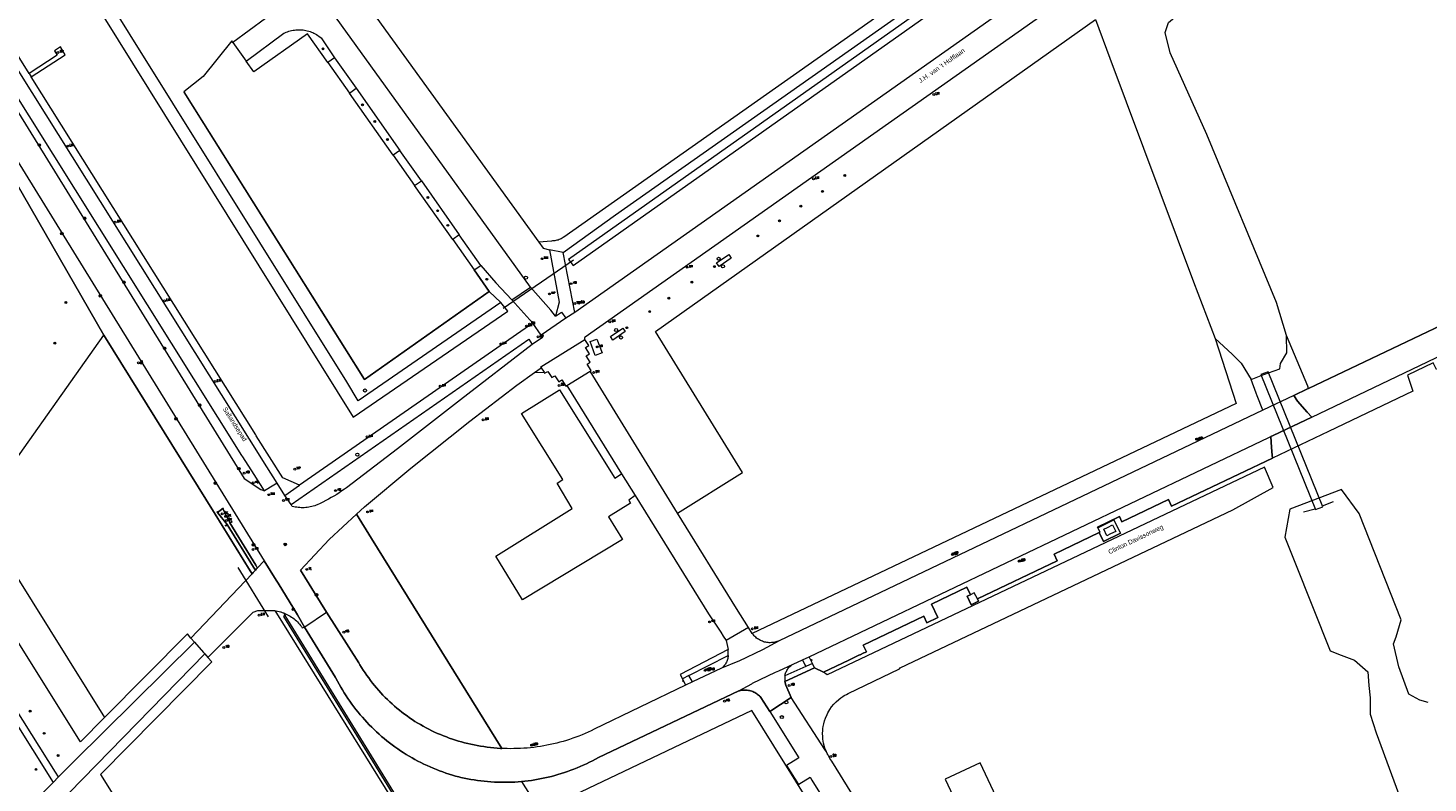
# Model space of a CAD drawing. Header units: metres. Extents: x 138165 to 154469, y 480134 to 494189.
# Tile 243 of 256: x 147274 to 147650, y 485752 to 485955. Entities that reach past the tile are written whole.
import ezdxf

# ---------------------------------------------------------------- set-up
doc = ezdxf.new("R2010")
doc.units = ezdxf.units.M
doc.header["$LTSCALE"] = 0.001
doc.header["$MEASUREMENT"] = 0
for name, color, linetype, lineweight in [('Level 5', 7, 'Continuous', 0), ('TOP-L-duiker', 7, 'Continuous', 0), ('TOP-L-terrein schutting raster hek leuning', 7, 'Continuous', 0), ('TOP-L-topo objecten punt', 7, 'Continuous', 0), ('TOP-L-topo objecten vlak', 7, 'Continuous', 0), ('TOP-L-water beschoeiing', 7, 'Continuous', 0), ('TOP-T-topo huisnummering naamgeving', 7, 'Continuous', 0)]:
    doc.layers.add(name, color=color, linetype=linetype, lineweight=lineweight)
doc.styles.add('Style-Arial', font='arial.ttf')
doc.styles.add('Style-INTL_ISO', font='INTL_ISO.shx')
doc.styles.add('Style-STANDARD', font='STANDARD.shx')

# ---------------------------------------------------------------- blocks, each defined once
blk = doc.blocks.new('24')
at = {"layer": 'TOP-L-topo objecten punt', "color": 7, "linetype": 'Continuous', "lineweight": 0}
for radius in [0.025, 0.0182, 0.0115, 0.005]:
    blk.add_circle((0, 0), radius, dxfattribs=at)
blk = doc.blocks.new('*U13')
at = {"layer": 'Level 5', "color": 7, "linetype": 'Continuous', "lineweight": 0}
blk.add_circle((0, 0), 0.0415, dxfattribs=at)
blk = doc.blocks.new('150')
at = {"layer": 'Level 5', "color": 7, "linetype": 'Continuous', "lineweight": 0}
blk.add_blockref('*U13', (0, 0), dxfattribs=at)
blk = doc.blocks.new('39')
at = {"layer": 'TOP-L-topo objecten punt', "color": 7, "linetype": 'Continuous', "lineweight": 0}
for p, q in [((0.0175, 0.0175), (-0.0175, 0.0175)), ((-0.0175, 0.0175), (-0.0175, -0.0175)), ((0.0175, 0.0175), (0.0175, -0.0175)), ((0.0175, -0.0175), (-0.0175, -0.0175))]:
    blk.add_line(p, q, dxfattribs=at)
blk.add_circle((0, 0), 0.0332, dxfattribs=at)
blk = doc.blocks.new('15')
at = {"layer": 'TOP-L-topo objecten punt', "color": 7, "linetype": 'Continuous', "lineweight": 0}
blk.add_circle((0, 0), 0.025, dxfattribs=at)
at = {"layer": 'TOP-L-topo objecten punt', "color": 7, "linetype": 'Continuous', "lineweight": 0, "style": 'Style-STANDARD'}
blk.add_text('VL', height=0.06, dxfattribs=at).set_placement((0.0483, 0))
blk = doc.blocks.new('16')
at = {"layer": 'TOP-L-topo objecten punt', "color": 7, "linetype": 'Continuous', "lineweight": 0}
blk.add_circle((0, 0), 0.025, dxfattribs=at)
at = {"layer": 'TOP-L-topo objecten punt', "color": 7, "linetype": 'Continuous', "lineweight": 0, "style": 'Style-STANDARD'}
blk.add_text('LM', height=0.06, dxfattribs=at).set_placement((0.0483, 0))
blk = doc.blocks.new('10')
at = {"layer": 'TOP-L-topo objecten punt', "linetype": 'Continuous', "lineweight": 0}
blk.add_circle((0, 0), 0.0125, dxfattribs=at)
blk = doc.blocks.new('81')
at = {"layer": 'TOP-L-topo objecten punt', "color": 7, "linetype": 'Continuous', "lineweight": 0}
blk.add_circle((0, 0), 0.025, dxfattribs=at)
at = {"layer": 'TOP-L-topo objecten punt', "color": 7, "linetype": 'Continuous', "lineweight": 0, "style": 'Style-STANDARD'}
blk.add_text('GK', height=0.06, dxfattribs=at).set_placement((0.0483, 0))
blk = doc.blocks.new('14')
at = {"layer": 'TOP-L-topo objecten punt', "color": 7, "linetype": 'Continuous', "lineweight": 0}
blk.add_circle((0, 0), 0.025, dxfattribs=at)
at = {"layer": 'TOP-L-topo objecten punt', "color": 7, "linetype": 'Continuous', "lineweight": 0, "style": 'Style-STANDARD'}
blk.add_text('VB', height=0.06, dxfattribs=at).set_placement((0.0483, 0))
blk = doc.blocks.new('175')
at = {"layer": 'TOP-L-topo objecten punt', "color": 7, "linetype": 'Continuous', "lineweight": 0}
blk.add_circle((0, 0), 0.025, dxfattribs=at)
at = {"layer": 'TOP-L-topo objecten punt', "color": 7, "linetype": 'Continuous', "lineweight": 0, "style": 'Style-STANDARD'}
blk.add_text('SB', height=0.06, dxfattribs=at).set_placement((0.0483, 0))
blk = doc.blocks.new('121')
at = {"layer": 'TOP-L-topo objecten punt', "color": 7, "linetype": 'Continuous', "lineweight": 0}
blk.add_circle((0, 0), 0.025, dxfattribs=at)
at = {"layer": 'TOP-L-topo objecten punt', "color": 7, "linetype": 'Continuous', "lineweight": 0, "style": 'Style-STANDARD'}
blk.add_text('LD', height=0.06, dxfattribs=at).set_placement((0.0483, 0))
blk = doc.blocks.new('73')
at = {"layer": 'TOP-L-topo objecten punt', "color": 7, "linetype": 'Continuous', "lineweight": 0}
blk.add_circle((0, 0), 0.025, dxfattribs=at)
at = {"layer": 'TOP-L-topo objecten punt', "color": 7, "linetype": 'Continuous', "lineweight": 0, "style": 'Style-STANDARD'}
blk.add_text('WP', height=0.06, dxfattribs=at).set_placement((0.0483, 0))
blk = doc.blocks.new('126')
at = {"layer": 'TOP-L-topo objecten punt', "color": 7, "linetype": 'Continuous', "lineweight": 0}
blk.add_circle((0, 0), 0.025, dxfattribs=at)
at = {"layer": 'TOP-L-topo objecten punt', "color": 7, "linetype": 'Continuous', "lineweight": 0, "style": 'Style-STANDARD'}
blk.add_text('RV', height=0.06, dxfattribs=at).set_placement((0.0483, 0))
blk = doc.blocks.new('11')
at = {"layer": 'TOP-L-topo objecten punt', "color": 7, "linetype": 'Continuous', "lineweight": 0}
blk.add_circle((0, 0), 0.025, dxfattribs=at)
at = {"layer": 'TOP-L-topo objecten punt', "color": 7, "linetype": 'Continuous', "lineweight": 0, "style": 'Style-STANDARD'}
blk.add_text('AB', height=0.06, dxfattribs=at).set_placement((0.0483, 0))
blk = doc.blocks.new('302')
at = {"layer": 'TOP-L-topo objecten punt', "color": 7, "linetype": 'Continuous', "lineweight": 0}
blk.add_circle((0, 0), 0.025, dxfattribs=at)
at = {"layer": 'TOP-L-topo objecten punt', "color": 7, "linetype": 'Continuous', "lineweight": 0, "style": 'Style-STANDARD'}
blk.add_text('WH', height=0.06, dxfattribs=at).set_placement((0.0483, 0))

msp = doc.modelspace()

# ---------------------------------------------------------------- linework, layer by layer
at = {"layer": 'TOP-L-duiker', "flags": 128}
for points in [[(147420.9, 485892.57), (147401.95, 485879.63)], [(147330.71, 485810.1), (147338.88, 485796.81)]]:
    msp.add_lwpolyline(points, dxfattribs=at)
at = {"layer": 'TOP-L-terrein schutting raster hek leuning', "flags": 128}
msp.add_lwpolyline([(147394.21, 485889.94), (147398.21, 485884.18), (147364.77, 485860.53), (147316.35, 485937.66)], dxfattribs=at)
at = {"layer": 'TOP-L-topo objecten vlak', "flags": 128}
for points in [[(148132.83, 486400.98), (147833.15, 486189.62), (147806.04, 486169.45), (147763.06, 486141.63), (147674.37, 486079.1), (147545.59, 485988.37), (147418.3, 485898.77), (147418.08, 485898.62), (147417.83, 485898.47), (147417.56, 485898.32), (147417.29, 485898.19), (147417.01, 485898.08), (147416.72, 485897.98), (147416.43, 485897.9), (147416.14, 485897.83), (147415.84, 485897.78), (147415.54, 485897.74), (147415.24, 485897.72), (147414.94, 485897.71), (147411.55, 485897.42)], [(147418.11, 485894.67), (147432.18, 485904.72), (147547.45, 485985.9), (147673.07, 486074.37)], [(147419.5, 485892.73), (147420.75, 485891.14), (147676.83, 486071.96), (147675.65, 486073.67), (147419.5, 485892.73)], [(147612.31, 485872.37), (147609.64, 485881.18), (147590.95, 485926.32), (147581.06, 485948.22), (147579.73, 485953.7), (147580.66, 485956.37), (147585.87, 485960.64), (147600.69, 485970.79), (147634.08, 485994.03), (147681.49, 486026.35), (147688.71, 486031.29)], [(147342.16, 485995.74), (147342.15, 485995.05), (147342.22, 485994.38), (147342.37, 485993.71), (147342.59, 485993.07), (147342.88, 485992.45), (147343.24, 485991.87), (147411.55, 485897.42)], [(147409.29, 485885.35), (147332.6, 485991.68)], [(147274.73, 485942.65), (147246.3, 485988.23)], [(147401.34, 485881.23), (147363.07, 485854.76), (147360.04, 485859.93), (147289.9, 485972.25)], [(147554.5, 485972.5), (147421.22, 485878.56)], [(147341.28, 485832.72), (147338.56, 485837.06), (147333.9, 485844.48), (147271.79, 485943.6), (147254.99, 485970.51)], [(147286.8, 485970.13), (147290.03, 485965.5), (147361.69, 485850.42), (147403.23, 485878.85), (147401.34, 485881.23)], [(147423.91, 485871.31), (147423.92, 485871.43), (147423.92, 485871.56), (147423.94, 485871.69), (147423.96, 485871.82), (147423.99, 485871.94), (147424.02, 485872.02), (147558.49, 485966.75)], [(147338.13, 485957.43), (147329.44, 485951.03)], [(147448.84, 485824.64), (147466.23, 485835.57), (147442.94, 485873.4), (147561.07, 485957.18)], [(147561.07, 485957.18), (147564.9, 485946.76), (147587.34, 485886.79), (147593.21, 485871.56)], [(147332.99, 485946.03), (147343.1, 485953.5), (147343.36, 485953.62), (147343.72, 485953.77), (147344.08, 485953.91), (147344.44, 485954.03), (147344.81, 485954.13), (147345.19, 485954.22), (147345.57, 485954.29), (147345.95, 485954.35), (147346.33, 485954.39), (147346.71, 485954.42), (147347.1, 485954.43), (147347.48, 485954.42), (147347.87, 485954.4), (147348.25, 485954.36), (147348.63, 485954.3), (147349.01, 485954.23), (147349.38, 485954.15), (147349.76, 485954.05), (147350.12, 485953.93), (147350.48, 485953.8), (147350.84, 485953.65), (147351.19, 485953.49), (147351.53, 485953.32), (147351.86, 485953.12), (147352.19, 485952.92), (147352.51, 485952.71), (147352.82, 485952.47), (147353.12, 485952.23), (147356.7, 485946.89)], [(147354.92, 485945.64), (147349.48, 485953.31), (147335.01, 485943.14), (147332.99, 485946.03)], [(147275.28, 485941.77), (147284.33, 485947.7), (147283.09, 485949.81), (147281.52, 485948.78), (147282.22, 485947.57), (147274.73, 485942.65)], [(147329.44, 485951.03), (147329.17, 485951.41), (147321.43, 485941.89), (147316.26, 485937.77), (147364.77, 485860.53), (147398.21, 485884.18)], [(147329.44, 485951.03), (147332.99, 485946.03)], [(147356.7, 485946.89), (147354.92, 485945.64)], [(147354.92, 485945.64), (147360.69, 485937.44)], [(147356.7, 485946.89), (147362.51, 485938.71)], [(147251.8, 485943.37), (147255.49, 485936.49), (147259.38, 485925.94), (147265.87, 485909.85), (147266.7, 485905.96), (147267.03, 485901.52), (147266.92, 485897.64), (147266.48, 485893.86), (147265.04, 485884.98), (147263.37, 485878.32), (147258.27, 485866.22), (147245.17, 485835.97), (147243.67, 485831.64), (147242.22, 485825.48), (147242.56, 485821.18), (147243.45, 485817.38), (147249.33, 485804.72), (147264.84, 485778.16), (147281.14, 485752.38)], [(147337.9, 485830.61), (147335.11, 485835.02), (147332.1, 485839.76), (147331.85, 485840.15), (147268.22, 485941.59)], [(147274.73, 485942.65), (147275.28, 485941.77)], [(147347.29, 485832.18), (147342.79, 485834.14), (147335.69, 485845.44), (147335.54, 485845.72), (147275.28, 485941.77)], [(147282.58, 485753.84), (147281.8, 485755.08), (147266.55, 485779.2), (147251.1, 485805.65), (147245.35, 485818.03), (147244.54, 485821.49), (147244.24, 485825.33), (147245.59, 485831.09), (147247.03, 485835.25), (147260.1, 485865.43), (147265.27, 485877.69), (147267, 485884.58), (147268.46, 485893.59), (147268.92, 485897.49), (147269.04, 485901.57), (147268.68, 485906.25), (147267.79, 485910.43), (147261.24, 485926.66), (147257.32, 485937.31)], [(147294.79, 485872.42), (147257.32, 485937.31)], [(147257.32, 485937.31), (147294.79, 485872.42), (147324.62, 485824.38), (147334.04, 485809.21), (147334.55, 485808.39), (147334.83, 485808.69), (147335.35, 485809.24), (147335.47, 485809.37), (147335.33, 485809.59), (147334.98, 485810.15), (147327.87, 485821.62), (147325.28, 485824.85), (147326.72, 485825.88), (147328.59, 485822.01), (147335.53, 485810.72), (147335.85, 485810.19), (147336.01, 485809.94), (147337.81, 485811.84)], [(147266.53, 485940.53), (147320.47, 485853.33), (147332.45, 485833.95), (147336.92, 485831), (147337.9, 485830.61)], [(147360.69, 485937.44), (147362.51, 485938.71)], [(147372.43, 485920.8), (147360.69, 485937.44)], [(147362.51, 485938.71), (147374.27, 485922.04)], [(147260.6, 485936.86), (147337.81, 485811.84)], [(147374.27, 485922.04), (147372.43, 485920.8)], [(147372.43, 485920.8), (147378.22, 485912.57)], [(147380.07, 485913.9), (147374.27, 485922.04)], [(147618.29, 485858.16), (147719.71, 485906.42), (147732.19, 485912.21), (147730.46, 485915.85), (147736.64, 485918.84)], [(147619.1, 485850.46), (147723.01, 485900.08), (147758.95, 485916.89)], [(147378.22, 485912.57), (147380.07, 485913.9)], [(147388.43, 485898.12), (147378.22, 485912.57)], [(147380.07, 485913.9), (147390.2, 485899.38)], [(147732.19, 485912.21), (147719.71, 485906.42), (147618.29, 485858.16), (147617.96, 485858.01), (147614.33, 485856.27), (147615.25, 485854.74), (147617.92, 485851.8), (147619.1, 485850.46)], [(147390.2, 485899.38), (147388.43, 485898.12)], [(147388.43, 485898.12), (147394.21, 485889.94)], [(147396.02, 485891.18), (147390.2, 485899.38)], [(147411.55, 485897.42), (147412.7, 485895.83), (147414.39, 485895.34)], [(147414.39, 485895.34), (147417.06, 485881.26), (147416.01, 485877.51)], [(147418.11, 485894.67), (147414.39, 485895.34)], [(147421.22, 485878.56), (147418.11, 485894.67)], [(147463.2, 485893.11), (147459.96, 485890.84), (147459.29, 485891.81), (147462.55, 485894.06), (147463.2, 485893.11)], [(147394.21, 485889.94), (147396.02, 485891.18)], [(147398.21, 485884.18), (147394.21, 485889.94)], [(147396.02, 485891.18), (147400, 485886.47), (147404.3, 485881.89)], [(147404.3, 485881.89), (147409.29, 485885.35)], [(147416.01, 485877.51), (147414.83, 485879.17), (147409.29, 485885.35)], [(147401.34, 485881.23), (147398.21, 485884.18)], [(147404.3, 485881.89), (147409.98, 485875.63)], [(147416.01, 485877.51), (147417.61, 485878.65), (147418.79, 485877)], [(147421.22, 485878.56), (147418.79, 485877)], [(147409.98, 485875.63), (147347.29, 485832.18)], [(147412.21, 485872.4), (147409.98, 485875.63)], [(147418.79, 485877), (147412.21, 485872.4)], [(147434.09, 485874.31), (147434.74, 485873.38), (147431.46, 485871.12), (147430.82, 485872.08), (147434.09, 485874.31)], [(147675.62, 485873.66), (147652.59, 485863.19), (147651.73, 485865), (147644.86, 485861.72), (147646.3, 485857.42), (147623.63, 485846.61), (147608.57, 485839.43)], [(147260.7, 485824.46), (147294.79, 485872.42)], [(147334.55, 485808.39), (147334.04, 485809.21), (147324.62, 485824.38), (147294.79, 485872.42)], [(147345.03, 485826.97), (147408.86, 485871.34), (147409.77, 485869.9)], [(147409.77, 485869.9), (147390.54, 485855.05), (147373.61, 485841.92), (147359.9, 485831.47), (147359.4, 485831.1), (147358.7, 485830.62), (147357.99, 485830.15), (147357.28, 485829.7), (147356.55, 485829.25), (147355.82, 485828.83), (147355.08, 485828.41), (147354.33, 485828.01), (147353.58, 485827.62), (147352.82, 485827.25), (147352.05, 485826.89), (147351.76, 485826.78), (147351.38, 485826.64), (147350.99, 485826.52), (147350.59, 485826.41), (147350.2, 485826.32), (147349.8, 485826.25), (147349.39, 485826.19), (147348.99, 485826.15), (147348.58, 485826.12), (147348.17, 485826.11), (147347.77, 485826.11), (147347.36, 485826.13), (147346.96, 485826.17), (147346.55, 485826.22), (147346.15, 485826.29), (147345.75, 485826.37), (147345.36, 485826.47), (147345.03, 485826.97)], [(147412.21, 485872.4), (147412.57, 485871.82), (147409.77, 485869.9)], [(147412.2, 485863.7), (147412.06, 485863.92), (147423.91, 485871.31)], [(147425.32, 485862.8), (147425.6, 485862.98), (147424.54, 485864.65), (147425.36, 485865.2), (147424.31, 485866.89), (147425.18, 485867.44), (147424.13, 485869.12), (147424.95, 485869.66), (147423.91, 485871.31)], [(147427.15, 485871.4), (147428.57, 485867.68), (147426.73, 485866.98), (147425.38, 485870.7), (147427.15, 485871.4)], [(147593.21, 485871.56), (147598.78, 485854.09), (147468.89, 485792.34)], [(147593.21, 485871.56), (147597.76, 485867.29), (147600.16, 485864.89), (147602.86, 485860.54)], [(147602.86, 485860.54), (147605.57, 485861.61), (147607.51, 485862.33), (147610.58, 485863.38), (147610.72, 485864.8), (147612.45, 485867.69), (147612.31, 485872.37)], [(147618.29, 485858.16), (147618.05, 485858.73), (147612.31, 485872.37)], [(147362.57, 485824.34), (147364.73, 485826.34), (147377.2, 485836.77), (147393.02, 485849.31), (147405.69, 485858.98), (147410.38, 485862.41)], [(147410.38, 485862.41), (147412.2, 485863.7)], [(147410.38, 485862.41), (147412.84, 485862.48), (147412.97, 485862.48)], [(147412.2, 485863.7), (147412.97, 485862.48)], [(147412.97, 485862.48), (147413.13, 485862.23), (147414.02, 485862.65), (147415.04, 485861.05), (147415.86, 485861.55), (147416.97, 485859.91), (147417.78, 485860.41), (147418.85, 485858.73), (147419.13, 485858.9)], [(147419.13, 485858.9), (147425.32, 485862.8)], [(147448.84, 485824.64), (147425.32, 485862.8)], [(147622.09, 485826.38), (147607.4, 485862.61), (147605.48, 485861.86), (147620.15, 485825.59), (147622.09, 485826.38)], [(147419.13, 485858.9), (147433.79, 485835.24)], [(147605.99, 485852.3), (147604.47, 485856.11), (147604.17, 485856.87), (147602.86, 485860.54)], [(147437.44, 485829.35), (147435.69, 485828.13), (147436.18, 485827.3), (147430.29, 485823.63), (147434, 485817.57), (147407.2, 485801.36), (147400.03, 485813.06), (147420.5, 485825.86), (147416.45, 485832.66), (147418.03, 485833.73), (147406.95, 485851.44), (147417.08, 485857.78), (147431.96, 485834.07), (147433.79, 485835.24)], [(147614.33, 485856.27), (147605.99, 485852.3)], [(147608.1, 485845.21), (147608.78, 485845.53), (147619.1, 485850.46), (147617.92, 485851.8), (147615.25, 485854.74), (147614.33, 485856.27)], [(147614.33, 485856.27), (147617.96, 485858.01), (147618.29, 485858.16)], [(147605.99, 485852.3), (147476.08, 485790.41)], [(147619.1, 485850.46), (147608.78, 485845.53), (147608.1, 485845.21), (147608.23, 485843.67), (147608.44, 485841.11), (147608.57, 485839.43)], [(147484.19, 485786.12), (147607.63, 485844.99), (147608.1, 485845.21)], [(147561.7, 485820.69), (147561.6, 485820.91), (147567.46, 485823.71), (147568.11, 485822.36), (147580.61, 485828.32), (147581.47, 485826.51), (147608.57, 485839.43), (147608.44, 485841.11), (147608.23, 485843.67), (147608.1, 485845.21)], [(147488.81, 485760.57), (147488.69, 485760.83), (147488.41, 485761.56), (147488.05, 485762.88), (147487.87, 485763.95), (147487.8, 485764.67), (147487.78, 485765.5), (147487.82, 485766.33), (147487.87, 485766.84), (147487.95, 485767.42), (147488.08, 485768.06), (147488.29, 485768.87), (147488.55, 485769.64), (147488.96, 485770.59), (147489.21, 485771.08), (147489.69, 485771.9), (147490.19, 485772.62), (147490.78, 485773.34), (147491.44, 485774.03), (147492.09, 485774.62), (147492.69, 485775.09), (147493.17, 485775.42), (147493.57, 485775.68), (147494.15, 485776.01), (147494.62, 485776.24), (147508.42, 485782.82), (147508.59, 485783.15), (147597.92, 485825.52), (147608.75, 485831.51), (147606.45, 485836.99), (147488.95, 485781.25), (147488.05, 485781.97)], [(147608.57, 485839.43), (147581.47, 485826.51), (147580.61, 485828.32), (147568.11, 485822.36), (147567.46, 485823.71), (147561.6, 485820.91), (147561.7, 485820.69), (147566.01, 485822.85), (147567.78, 485819.24), (147563.23, 485817.03), (147562.03, 485819.46), (147549.92, 485813.68), (147550.78, 485811.88), (147529.32, 485801.65), (147529.65, 485801), (147527.7, 485800.04), (147526.59, 485802.34), (147527.45, 485802.76), (147526.51, 485804.74), (147517.03, 485800.22), (147518.75, 485796.61), (147515.77, 485795.19), (147514.91, 485796.99), (147498.66, 485789.25), (147499.52, 485787.44), (147499.17, 485787.27), (147498.83, 485787.11), (147498.64, 485787.02), (147497.87, 485786.65), (147497.8, 485786.62), (147497.52, 485786.49), (147494.82, 485785.2), (147488.05, 485781.97)], [(147341.28, 485832.72), (147340.39, 485832.17), (147337.9, 485830.61)], [(147343.38, 485829.42), (147341.28, 485832.72)], [(147343.38, 485829.42), (147347.29, 485832.18)], [(147433.79, 485835.24), (147437.44, 485829.35)], [(147345.03, 485826.97), (147343.38, 485829.42)], [(147437.44, 485829.35), (147457.14, 485797.58), (147460.46, 485792.68), (147461.1, 485791.64), (147461.87, 485790.43)], [(147650.38, 485773.8), (147648.11, 485774.47), (147645.17, 485776.07), (147642.5, 485783.42), (147641.03, 485789.56), (147641.83, 485791.43), (147643.16, 485795.97), (147631.85, 485824.53), (147627.13, 485830.97), (147613.22, 485825.69), (147611.87, 485818.24), (147614.58, 485811.47), (147624.07, 485787.69), (147627, 485786.49), (147630.61, 485785.16), (147634.22, 485782.08), (147634.48, 485778.34), (147634.81, 485775.08), (147634.81, 485770.7), (147636.4, 485765.69), (147644.65, 485743.27)], [(147336.01, 485809.94), (147335.85, 485810.19), (147335.53, 485810.72), (147328.59, 485822.01), (147326.72, 485825.88), (147325.28, 485824.85), (147327.87, 485821.62), (147334.98, 485810.15), (147335.33, 485809.59), (147335.47, 485809.37)], [(147467.86, 485793.98), (147464.62, 485799.03), (147448.84, 485824.64)], [(147294.96, 485769.75), (147288.49, 485763.23), (147255.07, 485816.49), (147260.7, 485824.46)], [(147260.7, 485824.46), (147294.96, 485769.75)], [(147401.66, 485761.49), (147366.59, 485817.87), (147362.57, 485824.34), (147355.23, 485817.54), (147347.57, 485809.34), (147352.9, 485800.67), (147354.57, 485798.07), (147363.24, 485784.45), (147363.51, 485783.97), (147363.96, 485783.24), (147364.42, 485782.52), (147364.89, 485781.81), (147365.38, 485781.1), (147365.88, 485780.4), (147366.39, 485779.72), (147366.92, 485779.04), (147367.45, 485778.37), (147368, 485777.72), (147368.56, 485777.07), (147369.14, 485776.43), (147369.72, 485775.81), (147370.32, 485775.19), (147370.93, 485774.59), (147371.55, 485774), (147372.18, 485773.42), (147372.82, 485772.85), (147373.47, 485772.3), (147374.14, 485771.75), (147374.81, 485771.22), (147375.49, 485770.7), (147376.18, 485770.2), (147376.88, 485769.71), (147377.59, 485769.23), (147378.31, 485768.76), (147379.04, 485768.31), (147379.78, 485767.87), (147380.52, 485767.44), (147381.27, 485767.03), (147382.03, 485766.64), (147382.8, 485766.25), (147383.57, 485765.88), (147384.35, 485765.53), (147385.14, 485765.19), (147385.93, 485764.87), (147386.73, 485764.56), (147387.53, 485764.26), (147388.34, 485763.98), (147389.16, 485763.72), (147389.98, 485763.47), (147390.8, 485763.24), (147391.63, 485763.02), (147392.46, 485762.82), (147393.3, 485762.62), (147394.18, 485762.43), (147395.05, 485762.26), (147395.94, 485762.11), (147396.82, 485761.97), (147397.71, 485761.84), (147398.6, 485761.73), (147399.49, 485761.64), (147400.38, 485761.57), (147401.27, 485761.51), (147401.66, 485761.49)], [(147354.57, 485798.07), (147352.9, 485800.67), (147347.57, 485809.34), (147355.23, 485817.54), (147362.57, 485824.34)], [(147362.57, 485824.34), (147366.59, 485817.87), (147401.66, 485761.49)], [(147562.03, 485819.46), (147563.23, 485817.03), (147567.78, 485819.24), (147566.01, 485822.85), (147561.7, 485820.69)], [(147565.61, 485821.51), (147566.47, 485819.72), (147565.07, 485819.09), (147564.13, 485818.57), (147563.25, 485820.35), (147564.26, 485820.78), (147565.61, 485821.51)], [(147529.32, 485801.65), (147550.78, 485811.88), (147549.92, 485813.68), (147562.03, 485819.46)], [(147561.7, 485820.69), (147562.24, 485819.56), (147562.03, 485819.46)], [(147336.01, 485809.94), (147335.89, 485809.82), (147335.7, 485809.61), (147335.47, 485809.37)], [(147348.6, 485794.06), (147346.74, 485797.36), (147341.53, 485805.86), (147341.01, 485806.69), (147337.81, 485811.84), (147336.01, 485809.94)], [(147337.81, 485811.84), (147341.01, 485806.69), (147341.53, 485805.86), (147346.74, 485797.36), (147348.6, 485794.06)], [(147334.55, 485808.39), (147318.13, 485791.09)], [(147335.47, 485809.37), (147335.35, 485809.24), (147334.83, 485808.69), (147334.55, 485808.39)], [(147485.57, 485783.14), (147488.05, 485781.97), (147494.82, 485785.2), (147497.52, 485786.49), (147497.8, 485786.62), (147497.87, 485786.65), (147498.64, 485787.02), (147498.83, 485787.11), (147499.17, 485787.27), (147499.52, 485787.44), (147498.66, 485789.25), (147514.91, 485796.99), (147515.77, 485795.19), (147518.75, 485796.61), (147517.03, 485800.22), (147526.51, 485804.74), (147527.45, 485802.76)], [(147527.45, 485802.76), (147526.59, 485802.34), (147527.7, 485800.04), (147529.65, 485801), (147529.32, 485801.65)], [(147529.32, 485801.65), (147528.51, 485803.29), (147527.45, 485802.76)], [(147322.67, 485785.92), (147334.9, 485798.1), (147336.15, 485798.5), (147339.54, 485798.56), (147339.79, 485798.55), (147340.2, 485798.53), (147340.61, 485798.48), (147340.71, 485798.47)], [(147340.71, 485798.47), (147340.76, 485798.38), (147341.12, 485797.8), (147443.58, 485632.78)], [(147340.71, 485798.47), (147341.01, 485798.42), (147341.42, 485798.34), (147341.82, 485798.25), (147342.21, 485798.15), (147342.25, 485798.13), (147342.6, 485798.02), (147342.99, 485797.88)], [(147342.99, 485797.88), (147343.42, 485797.2)], [(147342.99, 485797.88), (147343.37, 485797.73), (147343.74, 485797.56), (147344.11, 485797.38), (147344.47, 485797.18), (147344.82, 485796.97), (147345.17, 485796.75), (147345.5, 485796.51), (147345.83, 485796.26), (147346.14, 485796), (147346.45, 485795.73), (147346.74, 485795.44), (147347.02, 485795.14), (147347.29, 485794.84), (147347.55, 485794.52), (147347.8, 485794.19), (147348.03, 485793.85), (147348.6, 485794.06)], [(147343.42, 485797.2), (147342.99, 485796.93), (147425.97, 485662.06), (147442.92, 485635.08), (147443.46, 485635.16)], [(147443.46, 485635.16), (147426.4, 485662.33), (147343.42, 485797.2)], [(147348.6, 485794.06), (147348.72, 485794.14), (147354.57, 485798.07)], [(147401.66, 485761.49), (147401.27, 485761.51), (147400.38, 485761.57), (147399.49, 485761.64), (147398.6, 485761.73), (147397.71, 485761.84), (147396.82, 485761.97), (147395.94, 485762.11), (147395.05, 485762.26), (147394.18, 485762.43), (147393.3, 485762.62), (147392.46, 485762.82), (147391.63, 485763.02), (147390.8, 485763.24), (147389.98, 485763.47), (147389.16, 485763.72), (147388.34, 485763.98), (147387.53, 485764.26), (147386.73, 485764.56), (147385.93, 485764.87), (147385.14, 485765.19), (147384.35, 485765.53), (147383.57, 485765.88), (147382.8, 485766.25), (147382.03, 485766.64), (147381.27, 485767.03), (147380.52, 485767.44), (147379.78, 485767.87), (147379.04, 485768.31), (147378.31, 485768.76), (147377.59, 485769.23), (147376.88, 485769.71), (147376.18, 485770.2), (147375.49, 485770.7), (147374.81, 485771.22), (147374.14, 485771.75), (147373.47, 485772.3), (147372.82, 485772.85), (147372.18, 485773.42), (147371.55, 485774), (147370.93, 485774.59), (147370.32, 485775.19), (147369.72, 485775.81), (147369.14, 485776.43), (147368.56, 485777.07), (147368, 485777.72), (147367.45, 485778.37), (147366.92, 485779.04), (147366.39, 485779.72), (147365.88, 485780.4), (147365.38, 485781.1), (147364.89, 485781.81), (147364.42, 485782.52), (147363.96, 485783.24), (147363.51, 485783.97), (147363.24, 485784.45), (147354.57, 485798.07)], [(147318.13, 485791.09), (147317.21, 485792.22), (147294.96, 485769.75)], [(147318.13, 485791.09), (147319.14, 485790.01)], [(147406.89, 485752.61), (147405.98, 485752.53), (147405.08, 485752.47), (147404.17, 485752.43), (147403.26, 485752.4), (147402.35, 485752.39), (147401.44, 485752.4), (147400.53, 485752.42), (147399.63, 485752.46), (147398.72, 485752.51), (147397.81, 485752.58), (147396.91, 485752.67), (147396.01, 485752.77), (147395.11, 485752.88), (147394.21, 485753.02), (147393.31, 485753.17), (147392.42, 485753.33), (147391.53, 485753.51), (147390.64, 485753.71), (147390.11, 485753.83), (147389.23, 485754.07), (147388.36, 485754.32), (147387.49, 485754.59), (147386.62, 485754.87), (147385.77, 485755.17), (147384.91, 485755.48), (147384.06, 485755.81), (147383.22, 485756.15), (147382.38, 485756.51), (147381.55, 485756.88), (147380.73, 485757.27), (147379.91, 485757.67), (147379.11, 485758.09), (147378.3, 485758.52), (147377.51, 485758.96), (147376.72, 485759.42), (147375.95, 485759.89), (147375.17, 485760.38), (147374.41, 485760.87), (147373.66, 485761.39), (147372.92, 485761.91), (147372.19, 485762.45), (147371.46, 485763), (147370.75, 485763.56), (147370.04, 485764.14), (147369.35, 485764.73), (147368.67, 485765.33), (147367.99, 485765.94), (147367.33, 485766.57), (147366.68, 485767.2), (147366.04, 485767.85), (147365.41, 485768.51), (147364.8, 485769.17), (147364.19, 485769.85), (147363.6, 485770.54), (147363.02, 485771.24), (147362.45, 485771.96), (147361.9, 485772.68), (147361.35, 485773.41), (147360.82, 485774.15), (147360.31, 485774.9), (147359.8, 485775.65), (147359.31, 485776.42), (147358.84, 485777.2), (147358.38, 485777.98), (147357.93, 485778.77), (147357.49, 485779.57), (147357.07, 485780.38), (147356.99, 485780.54), (147348.6, 485794.06)], [(147348.6, 485794.06), (147356.99, 485780.54), (147357.07, 485780.38), (147357.49, 485779.57), (147357.93, 485778.77), (147358.38, 485777.98), (147358.84, 485777.2), (147359.31, 485776.42), (147359.8, 485775.65), (147360.31, 485774.9), (147360.82, 485774.15), (147361.35, 485773.41), (147361.9, 485772.68), (147362.45, 485771.96), (147363.02, 485771.24), (147363.6, 485770.54), (147364.19, 485769.85), (147364.8, 485769.17), (147365.41, 485768.51), (147366.04, 485767.85), (147366.68, 485767.2), (147367.33, 485766.57), (147367.99, 485765.94), (147368.67, 485765.33), (147369.35, 485764.73), (147370.04, 485764.14), (147370.75, 485763.56), (147371.46, 485763), (147372.19, 485762.45), (147372.92, 485761.91), (147373.66, 485761.39), (147374.41, 485760.87), (147375.17, 485760.38), (147375.95, 485759.89), (147376.72, 485759.42), (147377.51, 485758.96), (147378.3, 485758.52), (147379.11, 485758.09), (147379.91, 485757.67), (147380.73, 485757.27), (147381.55, 485756.88), (147382.38, 485756.51), (147383.22, 485756.15), (147384.06, 485755.81), (147384.91, 485755.48), (147385.77, 485755.17), (147386.62, 485754.87), (147387.49, 485754.59), (147388.36, 485754.32), (147389.23, 485754.07), (147390.11, 485753.83), (147390.64, 485753.71), (147391.53, 485753.51), (147392.42, 485753.33), (147393.31, 485753.17), (147394.21, 485753.02), (147395.11, 485752.88), (147396.01, 485752.77), (147396.91, 485752.67), (147397.81, 485752.58), (147398.72, 485752.51), (147399.63, 485752.46), (147400.53, 485752.42), (147401.44, 485752.4), (147402.35, 485752.39), (147403.26, 485752.4), (147404.17, 485752.43), (147405.08, 485752.47), (147405.98, 485752.53), (147406.89, 485752.61), (147407.79, 485752.7), (147408.69, 485752.8), (147409.59, 485752.92), (147410.49, 485753.06), (147411.39, 485753.22), (147412.28, 485753.39), (147413.17, 485753.57), (147414.06, 485753.77), (147414.94, 485753.99), (147415.82, 485754.22), (147416.69, 485754.47), (147417.56, 485754.73), (147418.43, 485755.01), (147419.29, 485755.3), (147420.14, 485755.61), (147420.99, 485755.93), (147421.83, 485756.27), (147422.67, 485756.62), (147423.5, 485756.99), (147424.33, 485757.38), (147425.14, 485757.77), (147425.95, 485758.18), (147426.76, 485758.61), (147427.55, 485759.05), (147465.31, 485776.95)], [(147467.86, 485793.98), (147461.87, 485790.43)], [(147468.89, 485792.34), (147467.86, 485793.98)], [(147476.08, 485790.41), (147475.8, 485790.29), (147475.51, 485790.19), (147475.22, 485790.09), (147474.93, 485790.02), (147474.63, 485789.96), (147474.33, 485789.92), (147474.02, 485789.89), (147473.72, 485789.88), (147473.41, 485789.88), (147473.11, 485789.9), (147472.81, 485789.94), (147472.51, 485789.99), (147472.21, 485790.06), (147471.92, 485790.14), (147471.63, 485790.24), (147471.34, 485790.35), (147471.07, 485790.48), (147470.8, 485790.62), (147470.54, 485790.78), (147470.28, 485790.95), (147470.04, 485791.13), (147469.8, 485791.32), (147469.58, 485791.53), (147469.37, 485791.75), (147469.17, 485791.98), (147468.98, 485792.22), (147468.89, 485792.34)], [(147319.14, 485790.01), (147286.78, 485758.1), (147282.58, 485753.84)], [(147319.14, 485790.01), (147321.53, 485787.21), (147321.87, 485786.85)], [(147462.4, 485788.07), (147449.5, 485781.33), (147450.12, 485780.18)], [(147476.08, 485790.41), (147471.62, 485787.98), (147465.26, 485784.95), (147465.03, 485784.84), (147460.66, 485783.03)], [(147461.87, 485790.43), (147462.4, 485788.07)], [(147462.38, 485786.45), (147462.4, 485788.07)], [(147285.41, 485749.58), (147321.87, 485786.85)], [(147322.67, 485785.92), (147323.8, 485784.7), (147293.9, 485754.51), (147398.2, 485587.57)], [(147321.87, 485786.85), (147322.67, 485785.92)], [(147451.85, 485781.09), (147462.38, 485786.45)], [(147462.38, 485786.45), (147462.37, 485786.17), (147462.33, 485785.91), (147462.28, 485785.64), (147462.22, 485785.38), (147462.14, 485785.12), (147462.04, 485784.87), (147461.93, 485784.62), (147461.81, 485784.38), (147461.67, 485784.15), (147461.52, 485783.92), (147461.35, 485783.71), (147461.17, 485783.51), (147460.98, 485783.31), (147460.79, 485783.13), (147460.66, 485783.03)], [(147465.31, 485776.95), (147468.74, 485778.86), (147468.98, 485778.97), (147475.16, 485781.92), (147476.05, 485782.35), (147479.86, 485784.14)], [(147477.66, 485781.02), (147477.68, 485781.14), (147477.75, 485781.41), (147477.83, 485781.67), (147477.93, 485781.92), (147478.04, 485782.17), (147478.17, 485782.41), (147478.31, 485782.65), (147478.46, 485782.87), (147478.63, 485783.09), (147478.81, 485783.29), (147479, 485783.48), (147479.2, 485783.67), (147479.41, 485783.84), (147479.63, 485784), (147479.86, 485784.14)], [(147483.26, 485783.47), (147477.66, 485781.02)], [(147479.86, 485784.14), (147482.38, 485785.29)], [(147482.38, 485785.29), (147484.19, 485786.12)], [(147482.38, 485785.29), (147483.04, 485783.92), (147483.26, 485783.47)], [(147485.02, 485784.3), (147483.26, 485783.47)], [(147485.02, 485784.3), (147484.19, 485786.12)], [(147485.57, 485783.14), (147485.02, 485784.3)], [(147451.85, 485781.09), (147450.12, 485780.18)], [(147450.12, 485780.18), (147450.98, 485778.43)], [(147452.8, 485779.33), (147451.85, 485781.09)], [(147460.66, 485783.03), (147452.8, 485779.33)], [(147465.31, 485776.95), (147465.42, 485776.98), (147465.72, 485777.05), (147466.02, 485777.1), (147466.32, 485777.14), (147466.63, 485777.16), (147466.93, 485777.16), (147467.23, 485777.15), (147467.54, 485777.12), (147467.84, 485777.08), (147468.14, 485777.02), (147468.43, 485776.94), (147468.72, 485776.85), (147469.01, 485776.75), (147469.29, 485776.63), (147469.56, 485776.49), (147469.83, 485776.34), (147470.08, 485776.18), (147470.33, 485776.01), (147470.57, 485775.82), (147470.8, 485775.61), (147471.02, 485775.4), (147471.22, 485775.18), (147473.63, 485771.38), (147479.36, 485775.17), (147477.89, 485778.51), (147477.64, 485779.44)], [(147488.05, 485781.97), (147485.57, 485783.14), (147477.64, 485779.44), (147477.89, 485778.51), (147479.36, 485775.17)], [(147477.64, 485779.44), (147485.57, 485783.14)], [(147477.66, 485781.02), (147477.64, 485779.44)], [(147450.98, 485778.43), (147426.45, 485766.63), (147425.64, 485766.24), (147424.83, 485765.86), (147424.01, 485765.5), (147423.18, 485765.15), (147422.35, 485764.82), (147421.51, 485764.5), (147420.67, 485764.2), (147419.82, 485763.92), (147418.96, 485763.65), (147418.11, 485763.39), (147417.24, 485763.15), (147416.38, 485762.92), (147415.51, 485762.71), (147414.63, 485762.52), (147413.75, 485762.34), (147412.87, 485762.18), (147411.99, 485762.03), (147411.1, 485761.9), (147410.22, 485761.78), (147409.33, 485761.68), (147408.43, 485761.6), (147407.54, 485761.53), (147406.65, 485761.48), (147405.75, 485761.45), (147404.86, 485761.43), (147403.96, 485761.42), (147403.07, 485761.43), (147402.17, 485761.46), (147401.66, 485761.49)], [(147473.63, 485771.38), (147471.22, 485775.18), (147471.02, 485775.4), (147470.8, 485775.61), (147470.57, 485775.82), (147470.33, 485776.01), (147470.08, 485776.18), (147469.83, 485776.34), (147469.56, 485776.49), (147469.29, 485776.63), (147469.01, 485776.75), (147468.72, 485776.85), (147468.43, 485776.94), (147468.14, 485777.02), (147467.84, 485777.08), (147467.54, 485777.12), (147467.23, 485777.15), (147466.93, 485777.16), (147466.63, 485777.16), (147466.32, 485777.14), (147466.02, 485777.1), (147465.72, 485777.05), (147465.42, 485776.98), (147465.31, 485776.95), (147427.55, 485759.05), (147426.76, 485758.61), (147425.95, 485758.18), (147425.14, 485757.77), (147424.33, 485757.38), (147423.5, 485756.99), (147422.67, 485756.62), (147421.83, 485756.27), (147420.99, 485755.93), (147420.14, 485755.61), (147419.29, 485755.3), (147418.43, 485755.01), (147417.56, 485754.73), (147416.69, 485754.47), (147415.82, 485754.22), (147414.94, 485753.99), (147414.06, 485753.77), (147413.17, 485753.57), (147412.28, 485753.39), (147411.39, 485753.22), (147410.49, 485753.06), (147409.59, 485752.92), (147408.69, 485752.8), (147407.79, 485752.7), (147406.89, 485752.61)], [(147452.8, 485779.33), (147450.98, 485778.43)], [(147479.36, 485775.17), (147473.63, 485771.38)], [(147488.81, 485760.57), (147488.39, 485761.24), (147479.36, 485775.17)], [(147494.51, 485721.47), (147495.8, 485728.26), (147468.8, 485771.67), (147413.38, 485745.26), (147424.45, 485727.48)], [(147473.63, 485771.38), (147481.41, 485758.97), (147481.16, 485758.81), (147478.11, 485756.91), (147481.28, 485751.82), (147481.38, 485751.88), (147484.43, 485753.78), (147484.91, 485753.01), (147525.42, 485688.07), (147529.36, 485684.19)], [(147656.23, 485734.93), (147643.21, 485728.79), (147625.84, 485720.63), (147562.11, 485690.36), (147553.41, 485686.41), (147547.92, 485683.89), (147541.12, 485683.44), (147539.95, 485684.05), (147533.29, 485689.02), (147499.94, 485742.66), (147499.83, 485742.59), (147490.22, 485758.05), (147489.74, 485758.82), (147489.44, 485759.32), (147489.14, 485759.85), (147489.02, 485760.09), (147488.81, 485760.57)], [(147520.71, 485753.24), (147529.36, 485734.83), (147538.72, 485739.22), (147530.07, 485757.63), (147520.71, 485753.24)], [(147282.58, 485753.84), (147281.14, 485752.38)], [(147281.14, 485752.38), (147176.79, 485646.64), (147142.18, 485612.91), (147136.87, 485609.9)], [(147406.89, 485752.61), (147423.28, 485726.75)]]:
    msp.add_lwpolyline(points, dxfattribs=at)
at = {"layer": 'TOP-L-water beschoeiing', "flags": 128}
for points in [[(147602.86, 485860.54), (147605.57, 485861.61), (147607.51, 485862.33), (147610.58, 485863.38)], [(147616.92, 485825.05), (147620.02, 485825.8)], [(147622.04, 485826.63), (147624.95, 485827.76)]]:
    msp.add_lwpolyline(points, dxfattribs=at)

# ---------------------------------------------------------------- block references
at = {"layer": 'TOP-L-topo objecten punt', "xscale": 10, "yscale": 10, "zscale": 10}
for name, p in [('126', (147282.42, 485948.32)), ('24', (147353.61, 485949.3)), ('16', (147517.64, 485937.03)), ('24', (147364.2, 485934.29)), ('24', (147367.5, 485929.81)), ('39', (147277.42, 485923.48)), ('16', (147285.09, 485923.2)), ('24', (147370.89, 485924.95)), ('16', (147485.3, 485914.41)), ('24', (147493.71, 485915.31)), ('24', (147487.73, 485911.04)), ('24', (147381.8, 485909.4)), ('24', (147481.9, 485907.06)), ('39', (147289.63, 485903.81)), ('24', (147384.4, 485905.84)), ('39', (147283.47, 485899.7)), ('16', (147297.81, 485902.78)), ('24', (147387.14, 485901.92)), ('24', (147476.2, 485903.14)), ('24', (147470.4, 485899.06)), ('302', (147412.46, 485892.96)), ('150', (147459.85, 485892.94)), ('16', (147451.43, 485890.66)), ('24', (147458.7, 485890.83)), ('150', (147461.01, 485890.91)), ('39', (147300.16, 485886.65)), ('24', (147397.59, 485887.43)), ('150', (147408.12, 485887.89)), ('14', (147420.28, 485886.26)), ('24', (147452.69, 485886.68)), ('24', (147284.58, 485881.22)), ('39', (147293.79, 485883)), ('16', (147311.02, 485881.64)), ('73', (147414.44, 485883.5)), ('302', (147421.21, 485880.96)), ('175', (147422.35, 485881.02)), ('24', (147446.45, 485882.36)), ('24', (147441.33, 485878.76)), ('16', (147408.23, 485874.88)), ('175', (147409.04, 485875.4)), ('14', (147409.08, 485875.41)), ('16', (147430.65, 485876.01)), ('150', (147432.33, 485873.82)), ('24', (147435.2, 485874.43)), ('24', (147281.61, 485870.31)), ('16', (147401.36, 485870.07)), ('121', (147411.39, 485871.99)), ('11', (147427.27, 485869.26)), ('150', (147433.64, 485871.8)), ('39', (147311.09, 485868.92)), ('15', (147304.05, 485865.01)), ('39', (147304.84, 485864.97)), ('16', (147426.29, 485862.42)), ('16', (147324.64, 485860.02)), ('16', (147385.1, 485858.72)), ('175', (147417.03, 485858.93)), ('150', (147364.89, 485857.59)), ('39', (147320.51, 485853.65)), ('39', (147314.11, 485849.97)), ('16', (147396.64, 485849.69)), ('16', (147365.47, 485845.12)), ('121', (147588.2, 485844.49)), ('121', (147588.47, 485844.51)), ('150', (147362.85, 485840.34)), ('39', (147331, 485836.59)), ('14', (147332.45, 485835.4)), ('73', (147346.02, 485836.46)), ('39', (147324.72, 485832.7)), ('15', (147334.89, 485832.77)), ('302', (147339.07, 485829.6)), ('302', (147342.98, 485828.03)), ('14', (147356.96, 485830.69)), ('10', (147325.28, 485824.96)), ('81', (147326.56, 485824.46)), ('10', (147326.72, 485825.88)), ('16', (147365.59, 485824.97)), ('81', (147327.46, 485823.79)), ('10', (147327.51, 485821.31)), ('81', (147327.67, 485822.68)), ('10', (147329.04, 485822.28)), ('14', (147334.81, 485814.87)), ('39', (147334.94, 485816.15)), ('39', (147343.46, 485816.25)), ('121', (147522.65, 485813.56)), ('121', (147522.79, 485813.78)), ('15', (147349.27, 485809.56)), ('121', (147540.56, 485811.77)), ('121', (147540.8, 485811.85)), ('39', (147351.86, 485802.73)), ('39', (147345.62, 485798.84)), ('16', (147336.45, 485797.28)), ('14', (147457.43, 485795.44)), ('14', (147359.18, 485792.7)), ('16', (147468.9, 485793.59)), ('14', (147326.98, 485788.6)), ('121', (147456.46, 485782.64)), ('10', (147484.8, 485785.2)), ('10', (147450.28, 485779.6)), ('121', (147456.25, 485782.45)), ('11', (147457.34, 485782.52)), ('14', (147478.79, 485778.4)), ('14', (147461.4, 485774.17)), ('150', (147478.01, 485773.85)), ('24', (147274.97, 485771.51)), ('150', (147476.83, 485769.9)), ('24', (147278.71, 485765.54)), ('121', (147409.63, 485762.37)), ('121', (147409.91, 485762.43)), ('24', (147282.45, 485759.57)), ('175', (147489.99, 485759.34)), ('16', (147489.99, 485759.33)), ('24', (147276.54, 485755.86))]:
    msp.add_blockref(name, p, dxfattribs=at)

# ---------------------------------------------------------------- texts
at = {"layer": 'TOP-T-topo huisnummering naamgeving'}
for s, rotation, style, p in [('J.H. van ’t Hofflaan', 35.2, 'Style-Arial', (147514.07, 485940.04)), ('Sallandsepad', 302.5, 'Style-INTL_ISO', (147326.62, 485852.61)), ('Clinton Davissonweg', 25.5, 'Style-INTL_ISO', (147564.84, 485813.6))]:
    msp.add_text(s, height=1.25, rotation=rotation, dxfattribs=dict(at, style=style)).set_placement(p)

doc.saveas('drawing.dxf')
